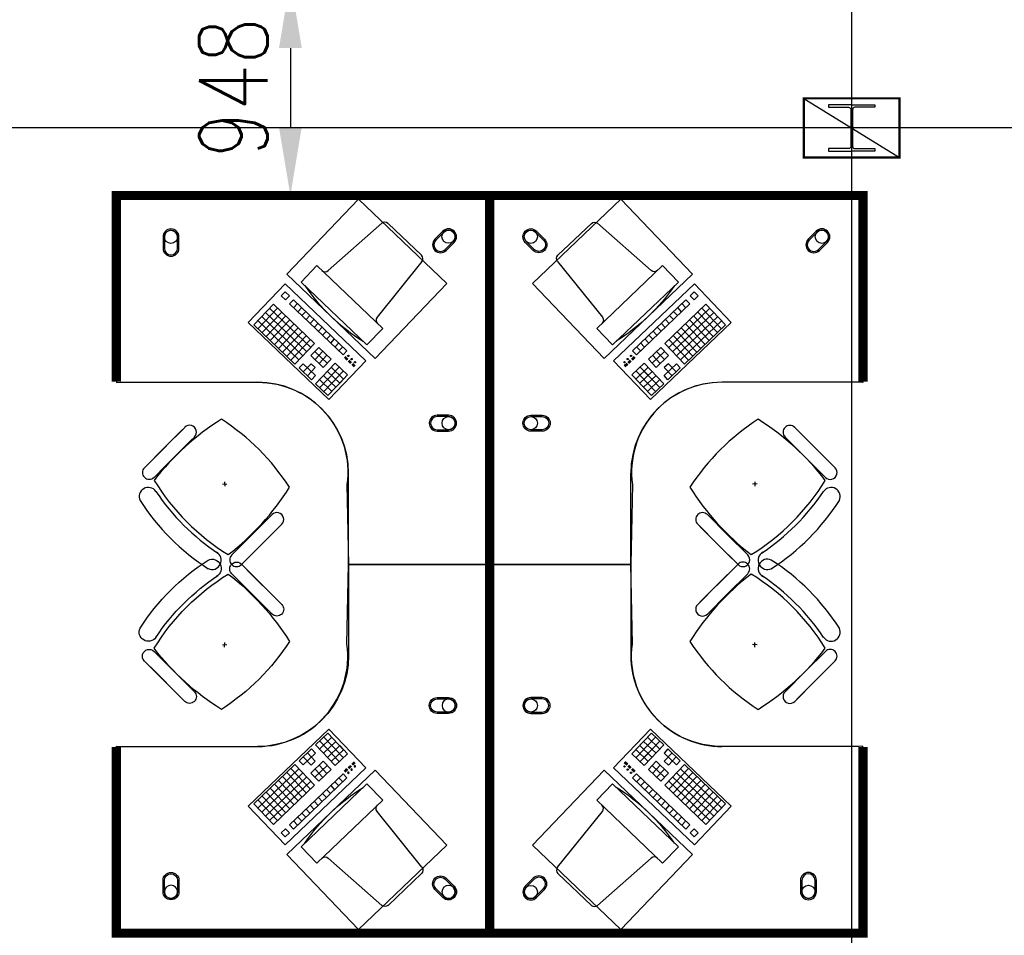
# Model space of a CAD drawing. Header units: millimetres. Extents: x -312551 to 250764, y -35891 to 59426.
# Tile 203 of 256: x -56665 to -52340, y 40463 to 44485. Entities that reach past the tile are written whole.
import ezdxf

# ---------------------------------------------------------------- set-up
doc = ezdxf.new("R2010")
doc.units = ezdxf.units.MM
doc.header["$LTSCALE"] = 2.5
for name, color, linetype in [('FO-00 - FURN$0$FURNITURE', 22, 'Continuous'), ('FO-00 - FURN$0$SP-01$0$FIT-OUT$0$FURNITURE', 22, 'Continuous'), ('NF ARCH', 4, 'Continuous'), ('NF-AS BUILT', 7, 'Continuous'), ('NF-GRIDS', 252, 'Continuous'), ('NF-Steel columns', 6, 'Continuous')]:
    doc.layers.add(name, color=color, linetype=linetype)
doc.styles.add('ROMANS', font='romans.shx', dxfattribs={"width": 0.8})
doc.dimstyles.new('100NFDIM', dxfattribs={"dimscale": 100, "dimtxt": 3, "dimasz": 3, "dimexe": 1, "dimexo": 1, "dimgap": 1, "dimtad": 1, "dimdec": 0, "dimdsep": 46, "dimtxsty": 'ROMANS', "dimcen": 3, "dimclrd": 4, "dimclre": 4, "dimclrt": 1, "dimaunit": 1, "dimadec": 0, "dimazin": 0, "dimtfac": 1, "dimtdec": 0, "dimtmove": 0, "dimatfit": 3, "dimfxl": 0, "dimtolj": 1, "dimarcsym": 0})

# ---------------------------------------------------------------- blocks, each defined once
blk = doc.blocks.new('FO-00 - FURN$0$SP-01$0$FIT-OUT$0$PC')
at = {"layer": 'FO-00 - FURN$0$SP-01$0$FIT-OUT$0$FURNITURE', "linetype": 'Continuous'}
for p, q in [((241.8, -93.1), (98, -236.8)), ((268.8, -92), (509.4, -294.6)), ((96.9, -263.9), (299.5, -504.5))]:
    blk.add_line(p, q, dxfattribs=at)
blk.add_lwpolyline([(276, -553.9), (346.7, -624.6), (629.5, -341.8), (558.8, -271)], close=True, dxfattribs=at)
for centre, radius, start, end in [((255.9, -107.2), 20, 49.8991, 135), ((112.2, -251), 20, 135, 220.1009), ((522.3, -279.3), 20, 229.8991, 315), ((-109.9, 114.8), 864, 303.1779, 326.8221), ((284.2, -517.4), 20, 315, 40.1009)]:
    blk.add_arc(centre, radius, start, end, dxfattribs=at)
blk = doc.blocks.new('desk')
at = {"layer": 'FO-00 - FURN$0$FURNITURE', "extrusion": (6.58823e-06, 1.6454e-07, 1)}
blk.add_line((184739.1, 75571.8, 0), (184169.1, 75571.7, 0), dxfattribs=at)
at = {"layer": 'FO-00 - FURN$0$FURNITURE'}
for p, q in [((184170.2, 75552.8), (184170.2, 74952.8)), ((183794.8, 75449.6), (183883.4, 75361)), ((183690.8, 75399.2), (183690.9, 75399.1)), ((183752.3, 75407.1), (183840.9, 75318.5)), ((183962.2, 75282.1), (183820.8, 75423.5)), ((183919.8, 75239.7), (183778.4, 75381.1)), ((183972, 75272.4), (183883.4, 75361)), ((183929.5, 75229.9), (183840.9, 75318.5)), ((183733.3, 75097.7), (183713.3, 75096.7)), ((183723.8, 75107.2), (183722.8, 75087.2)), ((183411.4, 75066.2), (183500, 74977.6)), ((183369, 75023.8), (183457.6, 74935.2)), ((183536.4, 74856.3), (183395, 74997.7)), ((183588.6, 74889), (183500, 74977.6)), ((184094.3, 74639.5), (184432.6, 74994)), ((184422.6, 74969), (184250, 74788.2)), ((184422.6, 74969), (184513, 74882.8)), ((184422.6, 74969), (184513, 74882.8)), ((184422.6, 74969), (184513, 74882.8)), ((184432.6, 74994), (184602.6, 74831.8)), ((184432.6, 74994), (184602.6, 74831.8)), ((184432.6, 74994), (184602.6, 74831.8)), ((183546.2, 74846.6), (183457.6, 74935.2)), ((184440.7, 74951.8), (184268.1, 74770.9)), ((184458.7, 74934.5), (184286.2, 74753.7)), ((184476.8, 74917.3), (184304.2, 74736.4)), ((184370.8, 74914.8), (184461.2, 74828.5)), ((184388.1, 74932.9), (184478.5, 74846.6)), ((184405.3, 74951), (184495.7, 74864.7)), ((184494.9, 74900), (184322.3, 74719.1)), ((184336.3, 74878.6), (184426.7, 74792.3)), ((184513, 74882.8), (184340.4, 74701.9)), ((184353.5, 74896.7), (184444, 74810.4)), ((184602.6, 74831.8), (184264.3, 74477.3)), ((184284.5, 74824.4), (184374.9, 74738.1)), ((184301.8, 74842.4), (184392.2, 74756.1)), ((184319, 74860.5), (184409.5, 74774.2)), ((184549.2, 74848.2), (184531.9, 74830.1)), ((184531.9, 74830.1), (184550, 74812.9)), ((184549.2, 74848.2), (184567.3, 74831)), ((184549.2, 74848.2), (184567.3, 74831)), ((184549.2, 74848.2), (184567.3, 74831)), ((184567.3, 74831), (184550, 74812.9)), ((184250, 74788.2), (184340.4, 74701.9)), ((184267.2, 74806.3), (184357.7, 74720)), ((184514.7, 74812.1), (184290.3, 74576.9)), ((184532.7, 74794.8), (184308.4, 74559.7)), ((184497.4, 74794), (184515.5, 74776.7)), ((184514.7, 74812.1), (184532.7, 74794.8)), ((184232.7, 74770.1), (184180.9, 74715.8)), ((184250.8, 74752.8), (184199, 74698.6)), ((184215.5, 74752), (184251.6, 74717.5)), ((184232.7, 74770.1), (184250.8, 74752.8)), ((184445.6, 74739.7), (184463.7, 74722.5)), ((184462.9, 74757.8), (184481, 74740.5)), ((184480.1, 74775.9), (184498.2, 74758.6)), ((184163.7, 74697.8), (184111.9, 74643.5)), ((184163.7, 74697.8), (184254.1, 74611.5)), ((184180.9, 74715.8), (184199, 74698.6)), ((184198.2, 74733.9), (184234.4, 74699.4)), ((184251.6, 74717.5), (184234.4, 74699.4)), ((184287, 74718.3), (184235.2, 74664.1)), ((184305.1, 74701.1), (184253.3, 74646.8)), ((184269.7, 74700.2), (184305.9, 74665.7)), ((184287, 74718.3), (184323.2, 74683.8)), ((184411.1, 74703.5), (184429.2, 74686.3)), ((184428.4, 74721.6), (184446.5, 74704.4)), ((184129.2, 74661.6), (184201.5, 74592.5)), ((184181.8, 74680.5), (184130, 74626.2)), ((184146.4, 74679.7), (184218.8, 74610.6)), ((184199.9, 74663.2), (184148.1, 74609)), ((184235.2, 74664.1), (184271.4, 74629.5)), ((184252.5, 74682.1), (184288.6, 74647.6)), ((184323.2, 74683.8), (184271.4, 74629.5)), ((184376.6, 74667.4), (184394.7, 74650.1)), ((184393.8, 74685.5), (184411.9, 74668.2)), ((184264.3, 74477.3), (184094.3, 74639.5)), ((184111.9, 74643.5), (184184.3, 74574.5)), ((184217.9, 74646), (184166.2, 74591.7)), ((184217.9, 74646), (184166.2, 74591.7)), ((184183.4, 74609.8), (184219.6, 74575.3)), ((184236, 74628.7), (184184.3, 74574.5)), ((184236, 74628.7), (184184.3, 74574.5)), ((184200.7, 74627.9), (184236.9, 74593.4)), ((184254.1, 74611.5), (184202.3, 74557.2)), ((184324.8, 74613.1), (184342.9, 74595.9)), ((184342.1, 74631.2), (184360.2, 74613.9)), ((184359.3, 74649.3), (184377.4, 74632)), ((184166.2, 74591.7), (184202.3, 74557.2)), ((184278.6, 74571.2), (184267.6, 74559.7)), ((184280.1, 74569.9), (184269.1, 74558.3)), ((184281.5, 74568.5), (184270.5, 74557)), ((184283, 74567.1), (184272, 74555.6)), ((184290.3, 74576.9), (184308.4, 74559.7)), ((184307.5, 74595), (184325.6, 74577.8)), ((183370.2, 74552.8), (183770.2, 74552.8)), ((183370.2, 73952.8), (183370.2, 74552.8)), ((184248.1, 74538.9), (184237.6, 74527.9)), ((184249.5, 74537.5), (184239.1, 74526.5)), ((184251, 74536.1), (184240.5, 74525.1)), ((184252.4, 74534.7), (184241.9, 74523.8)), ((184262.7, 74554.2), (184253.1, 74544.1)), ((184264.1, 74552.8), (184254.5, 74542.7)), ((184265.6, 74551.4), (184256, 74541.3)), ((184267, 74550), (184257.4, 74540))]:
    blk.add_line(p, q, dxfattribs=at)
at = {"layer": 'FO-00 - FURN$0$FURNITURE', "const_width": 40}
blk.add_lwpolyline([(183370.2, 73932.8), (184990.2, 73932.8), (184990.2, 75572.7), (184172.4, 75572.7)], dxfattribs=at)
at = {"layer": 'FO-00 - FURN$0$FURNITURE', "elevation": 0}
blk.add_lwpolyline([(184169, 75571.8), (184170.2, 74952.8, -0.455459), (183720.2, 74559.7), (183370.2, 74552.8), (183370.2, 73932.8), (184990.2, 73932.8), (184990.2, 75572.7)], format="xyb", close=True, dxfattribs=at)
at = {"layer": 'FO-00 - FURN$0$FURNITURE'}
for points in [[(184758.5, 75367.8, 1), (184758.5, 75297.8), (184808.5, 75297.8, 1), (184808.5, 75367.8)], [(184758.5, 75361.8, 1), (184758.5, 75303.8), (184808.5, 75303.8, 1), (184808.5, 75361.8)], [(184025.2, 74163.3, 1), (183955.2, 74163.3), (183955.2, 74113.3, 1), (184025.2, 74113.3)], [(184019.2, 74163.3, 1), (183961.2, 74163.3), (183961.2, 74113.3, 1), (184019.2, 74113.3)], [(184798.7, 74173.6, 1), (184749.2, 74124.1), (184784.5, 74088.8, 1), (184834, 74138.2)], [(184794.4, 74169.4, 1), (184753.4, 74128.3), (184788.8, 74093, 1), (184829.8, 74134)]]:
    blk.add_lwpolyline(points, format="xyb", close=True, dxfattribs=at)
blk.add_lwpolyline([(184644.1, 74823.3), (184274.1, 74435.5), (184604, 74120.7), (184974, 74508.5)], close=True, dxfattribs=at)
for centre, radius in [((184808.5, 75332.8), 29), ((184257.9, 74524.9), 3), ((184271.7, 74539.4), 3), ((184285.5, 74553.8), 3), ((183990.2, 74113.3), 29), ((184809.3, 74113.5), 29)]:
    blk.add_circle(centre, radius, dxfattribs=at)
for centre, radius, start, end in [((184191.8, 74628.2), 1000, 122.7873, 147.213), ((183667.5, 75432.3), 40.4, 305.2098, 115.0684), ((183773.6, 75428.4), 30, 45.0002, 225.0002), ((184263.2, 74555.3), 1000, 121.6104, 148.2587), ((184249.1, 74569.4), 1000, 123.9367, 146.1444), ((183051.9, 74513.2), 1127.4, 32.0604, 52.4457), ((183950.8, 75251.2), 30, 225.0002, 45.0002), ((183387.8, 75152.6), 40.4, 154.932, 331.9801), ((183166.2, 75652.4), 1000, 302.8675, 327.2662), ((183390.2, 75045), 30, 45.0002, 225.0002), ((184306.9, 75768.2), 1127.4, 217.5276, 237.9656), ((183770.2, 74952.8), 400, 270.0002, 0.0002), ((183567.4, 74867.8), 30, 225.0002, 45.0002)]:
    blk.add_arc(centre, radius, start, end, dxfattribs=at)
at = {"layer": 'FO-00 - FURN$0$FURNITURE', "rotation": 181.3405219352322}
blk.add_blockref('FO-00 - FURN$0$SP-01$0$FIT-OUT$0$PC', (184971.6, 74145.1), dxfattribs=at)
blk = doc.blocks.new('*D216')
at = {"color": 4, "lineweight": -2, "ltscale": 500000}
for p, q in [((-55407.2, 44660.7), (-55575.6, 44660.7)), ((-55475.6, 44360.7), (-55475.6, 44012.5)), ((-55407.2, 43712.5), (-55575.6, 43712.5))]:
    blk.add_line(p, q, dxfattribs=at)
at = {"color": 4, "ltscale": 500000}
for points in [[(-55525.6, 44360.7), (-55425.6, 44360.7), (-55475.6, 44660.7)], [(-55525.6, 44012.5), (-55425.6, 44012.5), (-55475.6, 43712.5)]]:
    blk.add_solid(points, dxfattribs=at)
at = {"layer": 'Defpoints', "color": 0, "ltscale": 500000}
for p in [(-55307.2, 44660.7, 0), (-55475.6, 43712.5), (-55307.2, 43712.5, 0)]:
    blk.add_point(p, dxfattribs=at)
at = {"color": 1, "ltscale": 500000, "insert": (-55725.6, 44186.6), "char_height": 300, "attachment_point": 5, "rotation": 90, "style": 'ROMANS'}
blk.add_mtext('\\A1;948', dxfattribs=at)

msp = doc.modelspace()

# ---------------------------------------------------------------- linework, layer by layer
at = {"layer": 'FO-00 - FURN$0$FURNITURE', "color": 8, "extrusion": (1.6454e-07, 6.58823e-06, 1)}
msp.add_line((-52961, 43461.5, 0), (-52961.1, 42891.5, 0), dxfattribs=at)
at = {"layer": 'FO-00 - FURN$0$FURNITURE', "color": 8}
for p, q in [((-53701, 43325, 0), (-54055.5, 42986.7, 0)), ((-53538.7, 43154.9, 0), (-53701, 43325, 0)), ((-53538.7, 43154.9, 0), (-53701, 43325, 0)), ((-53538.7, 43154.9, 0), (-53701, 43325, 0)), ((-53738, 43255.1, 0), (-53973.1, 43030.7, 0)), ((-53720.7, 43237, 0), (-53738, 43255.1, 0)), ((-53701.8, 43289.6, 0), (-53719.9, 43272.4, 0)), ((-53702.6, 43254.3, 0), (-53719.9, 43272.4, 0)), ((-53684.5, 43271.5, 0), (-53702.6, 43254.3, 0)), ((-53684.5, 43271.5, 0), (-53701.8, 43289.6, 0)), ((-53684.5, 43271.5, 0), (-53701.8, 43289.6, 0)), ((-53684.5, 43271.5, 0), (-53701.8, 43289.6, 0)), ((-53720.7, 43237, 0), (-53955.8, 43012.6, 0)), ((-53650, 43235.4, 0), (-53830.9, 43062.8, 0)), ((-53632.8, 43217.3, 0), (-53813.6, 43044.7, 0)), ((-53756.9, 43202.5, 0), (-53774.1, 43220.6, 0)), ((-53738.8, 43219.7, 0), (-53756.1, 43237.8, 0)), ((-53581.8, 43127.7, 0), (-53668.1, 43218.1, 0)), ((-53563.7, 43144.9, 0), (-53650, 43235.4, 0)), ((-53563.7, 43144.9, 0), (-53650, 43235.4, 0)), ((-53563.7, 43144.9, 0), (-53650, 43235.4, 0)), ((-53811.1, 43150.7, 0), (-53828.4, 43168.8, 0)), ((-53793.1, 43168, 0), (-53810.3, 43186.1, 0)), ((-53615.5, 43199.2, 0), (-53796.4, 43026.6, 0)), ((-53775, 43185.2, 0), (-53792.2, 43203.3, 0)), ((-53598.2, 43181.1, 0), (-53779.1, 43008.5, 0)), ((-53636.1, 43075.9, 0), (-53722.4, 43166.3, 0)), ((-53618, 43093.1, 0), (-53704.3, 43183.6, 0)), ((-53599.9, 43110.4, 0), (-53686.2, 43200.8, 0)), ((-53893.2, 42816.7, 0), (-53538.7, 43154.9, 0)), ((-53847.3, 43116.2, 0), (-53864.6, 43134.3, 0)), ((-53829.2, 43133.4, 0), (-53846.5, 43151.5, 0)), ((-53581, 43163, 0), (-53761.9, 42990.4, 0)), ((-53672.2, 43041.4, 0), (-53758.5, 43131.8, 0)), ((-53563.7, 43144.9, 0), (-53744.6, 42972.3, 0)), ((-53654.2, 43058.6, 0), (-53740.5, 43149.1, 0)), ((-53901.6, 43064.4, 0), (-53918.8, 43082.5, 0)), ((-53883.5, 43081.7, 0), (-53900.8, 43099.8, 0)), ((-53865.4, 43098.9, 0), (-53882.7, 43117, 0)), ((-53726.5, 42989.6, 0), (-53812.8, 43080, 0)), ((-53708.4, 43006.8, 0), (-53794.7, 43097.3, 0)), ((-53690.3, 43024.1, 0), (-53776.6, 43114.5, 0)), ((-53937.8, 43029.9, 0), (-53955, 43048, 0)), ((-53919.7, 43047.2, 0), (-53936.9, 43065.2, 0)), ((-53849, 43045.5, 0), (-53903.2, 42993.7, 0)), ((-53814.5, 43009.3, 0), (-53849, 43045.5, 0)), ((-53744.6, 42972.3, 0), (-53830.9, 43062.8, 0)), ((-53965.7, 43005.3, 0), (-53977.2, 42994.3, 0)), ((-53964.3, 43003.9, 0), (-53975.8, 42992.9, 0)), ((-53962.9, 43002.4, 0), (-53974.4, 42991.4, 0)), ((-53955.8, 43012.6, 0), (-53973.1, 43030.7, 0)), ((-53961.5, 43001, 0), (-53973.1, 42990, 0)), ((-53868.7, 42957.5, 0), (-53903.2, 42993.7, 0)), ((-53831.7, 43027.4, 0), (-53886, 42975.6, 0)), ((-53850.6, 42974.8, 0), (-53885.1, 43011, 0)), ((-53814.5, 43009.3, 0), (-53868.7, 42957.5, 0)), ((-53832.5, 42992.1, 0), (-53867.1, 43028.2, 0)), ((-54055.5, 42986.7, 0), (-53893.2, 42816.7, 0)), ((-53998.1, 42974.7, 0), (-54009, 42964.3, 0)), ((-53996.7, 42973.3, 0), (-54007.6, 42962.8, 0)), ((-53995.3, 42971.9, 0), (-54006.2, 42961.4, 0)), ((-53993.9, 42970.4, 0), (-54004.9, 42959.9, 0)), ((-53982.8, 42989.3, 0), (-53992.8, 42979.7, 0)), ((-53981.4, 42987.9, 0), (-53991.4, 42978.3, 0)), ((-53980, 42986.4, 0), (-53990.1, 42976.8, 0)), ((-53978.6, 42985, 0), (-53988.7, 42975.4, 0)), ((-53921.3, 42976.5, 0), (-53975.6, 42924.7, 0)), ((-53904.1, 42958.4, 0), (-53958.3, 42906.6, 0)), ((-53904.1, 42958.4, 0), (-53958.3, 42906.6, 0)), ((-53904.9, 42923, 0), (-53939.4, 42959.2, 0)), ((-53835, 42886, 0), (-53921.3, 42976.5, 0)), ((-53779.9, 42973.2, 0), (-53834.2, 42921.4, 0)), ((-53815.3, 42974, 0), (-53833.4, 42956.7, 0)), ((-53798.9, 42920.5, 0), (-53833.4, 42956.7, 0)), ((-53762.7, 42955.1, 0), (-53816.9, 42903.3, 0)), ((-53780.8, 42937.8, 0), (-53815.3, 42974, 0)), ((-53762.7, 42955.1, 0), (-53779.9, 42973.2, 0)), ((-53941.1, 42888.5, 0), (-53975.6, 42924.7, 0)), ((-53889.3, 42834.3, 0), (-53958.3, 42906.6, 0)), ((-53923, 42905.8, 0), (-53957.5, 42941.9, 0)), ((-53886.8, 42940.3, 0), (-53941.1, 42888.5, 0)), ((-53886.8, 42940.3, 0), (-53941.1, 42888.5, 0)), ((-53871.2, 42851.5, 0), (-53940.2, 42923.9, 0)), ((-53869.5, 42922.2, 0), (-53923.8, 42870.4, 0)), ((-53853.1, 42868.8, 0), (-53922.1, 42941.1, 0)), ((-53816.9, 42903.3, 0), (-53834.2, 42921.4, 0)), ((-53852.3, 42904.1, 0), (-53906.5, 42852.3, 0)), ((-53835, 42886, 0), (-53889.3, 42834.3, 0)), ((-52980, 42892.5, 0), (-53580, 42892.5, 0)), ((-53260.4, 42694.3, 0), (-53171.8, 42605.7, 0)), ((-53302.8, 42651.9, 0), (-53214.2, 42563.3, 0)), ((-53250.7, 42684.6, 0), (-53109.3, 42543.2, 0)), ((-53293.1, 42642.2, 0), (-53151.7, 42500.7, 0)), ((-53083.2, 42517.1, 0), (-53171.8, 42605.7, 0)), ((-53125.6, 42474.7, 0), (-53214.2, 42563.3, 0)), ((-53980, 42092.5, 0), (-53980, 42492.5, 0)), ((-53425.6, 42446.2, 0), (-53445.6, 42445.2, 0)), ((-53435.1, 42455.7, 0), (-53436.1, 42435.7, 0)), ((-53133.5, 42413.1, 0), (-53133.7, 42413.2, 0)), ((-53643.8, 42310.9, 0), (-53555.2, 42222.3, 0)), ((-53686.2, 42268.5, 0), (-53597.6, 42179.9, 0)), ((-53676.5, 42258.8, 0), (-53535, 42117.4, 0)), ((-53466.6, 42133.7, 0), (-53555.2, 42222.3, 0)), ((-53509, 42091.3, 0), (-53597.6, 42179.9, 0)), ((-54580, 42092.6, 0), (-53980, 42092.6, 0)), ((-54580, 42092.5, 0), (-53980, 42092.5, 0)), ((-53980, 42092.6, 0), (-53980, 41692.6, 0)), ((-53509, 42093.8, 0), (-53597.6, 42005.2, 0)), ((-53676.5, 41926.3, 0), (-53535, 42067.7, 0)), ((-53466.6, 42051.3, 0), (-53555.2, 41962.7, 0)), ((-53686.2, 41916.6, 0), (-53597.6, 42005.2, 0)), ((-53643.8, 41874.1, 0), (-53555.2, 41962.7, 0)), ((-53425.6, 41738.9, 0), (-53445.6, 41739.9, 0)), ((-53435.1, 41729.4, 0), (-53436.1, 41749.4, 0)), ((-53133.5, 41772, 0), (-53133.7, 41771.9, 0)), ((-53125.6, 41710.4, 0), (-53214.2, 41621.8, 0)), ((-53293.1, 41542.9, 0), (-53151.7, 41684.4, 0)), ((-53083.2, 41668, 0), (-53171.8, 41579.4, 0)), ((-53302.8, 41533.2, 0), (-53214.2, 41621.8, 0)), ((-53250.7, 41500.5, 0), (-53109.3, 41641.9, 0)), ((-53260.4, 41490.8, 0), (-53171.8, 41579.4, 0)), ((-54055.5, 41198.4, 0), (-53893.2, 41368.4, 0)), ((-53889.3, 41350.8, 0), (-53958.3, 41278.5, 0)), ((-53893.2, 41368.4, 0), (-53538.7, 41030.1, 0)), ((-53835, 41299.1, 0), (-53889.3, 41350.8, 0)), ((-53871.2, 41333.6, 0), (-53940.2, 41261.2, 0)), ((-53869.5, 41262.9, 0), (-53923.8, 41314.7, 0)), ((-53853.1, 41316.3, 0), (-53922.1, 41244, 0)), ((-53852.3, 41281, 0), (-53906.5, 41332.8, 0)), ((-53941.1, 41296.6, 0), (-53975.6, 41260.4, 0)), ((-53904.1, 41226.7, 0), (-53958.3, 41278.5, 0)), ((-53904.1, 41226.7, 0), (-53958.3, 41278.5, 0)), ((-53923, 41279.3, 0), (-53957.5, 41243.1, 0)), ((-53886.8, 41244.8, 0), (-53941.1, 41296.6, 0)), ((-53886.8, 41244.8, 0), (-53941.1, 41296.6, 0)), ((-53904.9, 41262.1, 0), (-53939.4, 41225.9, 0)), ((-53835, 41299.1, 0), (-53921.3, 41208.6, 0)), ((-53816.9, 41281.8, 0), (-53834.2, 41263.7, 0)), ((-53779.9, 41211.9, 0), (-53834.2, 41263.7, 0)), ((-53798.9, 41264.5, 0), (-53833.4, 41228.4, 0)), ((-53762.7, 41230, 0), (-53816.9, 41281.8, 0)), ((-52980, 41292.6, 0), (-53580, 41292.6, 0)), ((-53998.1, 41210.3, 0), (-54009, 41220.8, 0)), ((-53996.7, 41211.8, 0), (-54007.6, 41222.2, 0)), ((-53995.3, 41213.2, 0), (-54006.2, 41223.7, 0)), ((-53993.9, 41214.7, 0), (-54004.9, 41225.1, 0)), ((-53921.3, 41208.6, 0), (-53975.6, 41260.4, 0)), ((-53868.7, 41227.5, 0), (-53903.2, 41191.4, 0)), ((-53814.5, 41175.8, 0), (-53868.7, 41227.5, 0)), ((-53815.3, 41211.1, 0), (-53833.4, 41228.4, 0)), ((-53780.8, 41247.3, 0), (-53815.3, 41211.1, 0)), ((-53762.7, 41230, 0), (-53779.9, 41211.9, 0)), ((-53701, 40860.1, 0), (-54055.5, 41198.4, 0)), ((-53982.8, 41195.8, 0), (-53992.8, 41205.3, 0)), ((-53981.4, 41197.2, 0), (-53991.4, 41206.8, 0)), ((-53980, 41198.6, 0), (-53990.1, 41208.2, 0)), ((-53978.6, 41200.1, 0), (-53988.7, 41209.7, 0)), ((-53965.7, 41179.8, 0), (-53977.2, 41190.8, 0)), ((-53964.3, 41181.2, 0), (-53975.8, 41192.2, 0)), ((-53962.9, 41182.7, 0), (-53974.4, 41193.7, 0)), ((-53961.5, 41184.1, 0), (-53973.1, 41195.1, 0)), ((-53849, 41139.6, 0), (-53903.2, 41191.4, 0)), ((-53831.7, 41157.7, 0), (-53886, 41209.5, 0)), ((-53850.6, 41210.3, 0), (-53885.1, 41174.1, 0)), ((-53832.5, 41193, 0), (-53867.1, 41156.9, 0)), ((-53814.5, 41175.8, 0), (-53849, 41139.6, 0)), ((-53744.6, 41212.8, 0), (-53830.9, 41122.3, 0)), ((-53726.5, 41195.5, 0), (-53812.8, 41105.1, 0)), ((-53708.4, 41178.2, 0), (-53794.7, 41087.8, 0)), ((-53598.2, 41004, 0), (-53779.1, 41176.6, 0)), ((-53581, 41022.1, 0), (-53761.9, 41194.7, 0)), ((-53563.7, 41040.2, 0), (-53744.6, 41212.8, 0)), ((-53955.8, 41172.5, 0), (-53973.1, 41154.4, 0)), ((-53738, 40930, 0), (-53973.1, 41154.4, 0)), ((-53720.7, 40948.1, 0), (-53955.8, 41172.5, 0)), ((-53937.8, 41155.2, 0), (-53955, 41137.1, 0)), ((-53919.7, 41137.9, 0), (-53936.9, 41119.9, 0)), ((-53632.8, 40967.8, 0), (-53813.6, 41140.4, 0)), ((-53615.5, 40985.9, 0), (-53796.4, 41158.5, 0)), ((-53690.3, 41161, 0), (-53776.6, 41070.6, 0)), ((-53672.2, 41143.7, 0), (-53758.5, 41053.3, 0)), ((-53901.6, 41120.7, 0), (-53918.8, 41102.6, 0)), ((-53883.5, 41103.4, 0), (-53900.8, 41085.3, 0)), ((-53650, 40949.7, 0), (-53830.9, 41122.3, 0)), ((-53654.2, 41126.5, 0), (-53740.5, 41036, 0)), ((-53636.1, 41109.2, 0), (-53722.4, 41018.8, 0)), ((-53618, 41092, 0), (-53704.3, 41001.5, 0)), ((-53865.4, 41086.2, 0), (-53882.7, 41068.1, 0)), ((-53847.3, 41068.9, 0), (-53864.6, 41050.8, 0)), ((-53829.2, 41051.6, 0), (-53846.5, 41033.6, 0)), ((-53599.9, 41074.7, 0), (-53686.2, 40984.3, 0)), ((-53581.8, 41057.4, 0), (-53668.1, 40967, 0)), ((-53811.1, 41034.4, 0), (-53828.4, 41016.3, 0)), ((-53793.1, 41017.1, 0), (-53810.3, 40999, 0)), ((-53538.7, 41030.1, 0), (-53701, 40860.1, 0)), ((-53538.7, 41030.1, 0), (-53701, 40860.1, 0)), ((-53538.7, 41030.1, 0), (-53701, 40860.1, 0)), ((-53563.7, 41040.2, 0), (-53650, 40949.7, 0)), ((-53563.7, 41040.2, 0), (-53650, 40949.7, 0)), ((-53563.7, 41040.2, 0), (-53650, 40949.7, 0)), ((-53775, 40999.9, 0), (-53792.2, 40981.8, 0)), ((-53756.9, 40982.6, 0), (-53774.1, 40964.5, 0)), ((-53738.8, 40965.3, 0), (-53756.1, 40947.3, 0)), ((-53720.7, 40948.1, 0), (-53738, 40930, 0)), ((-53702.6, 40930.8, 0), (-53719.9, 40912.7, 0)), ((-53684.5, 40913.6, 0), (-53702.6, 40930.8, 0)), ((-53701.8, 40895.5, 0), (-53719.9, 40912.7, 0)), ((-53684.5, 40913.6, 0), (-53701.8, 40895.5, 0)), ((-53684.5, 40913.6, 0), (-53701.8, 40895.5, 0)), ((-53684.5, 40913.6, 0), (-53701.8, 40895.5, 0))]:
    msp.add_line(p, q, dxfattribs=at)
at = {"layer": 'FO-00 - FURN$0$FURNITURE', "color": 8, "extrusion": (1.6454e-07, -6.58823e-06, 1)}
msp.add_line((-52961, 40723.6, 0), (-52961.1, 41293.6, 0), dxfattribs=at)
at = {"layer": 'FO-00 - FURN$0$FURNITURE', "color": 8, "const_width": 40, "elevation": 0}
for points in [[(-54600, 42092.5), (-54600, 43712.5), (-52960.1, 43712.5), (-52960.1, 42894.7)], [(-54600, 42092.6), (-54600, 40472.6), (-52960.1, 40472.6), (-52960.1, 41290.3)]]:
    msp.add_lwpolyline(points, dxfattribs=at)
at = {"layer": 'FO-00 - FURN$0$FURNITURE', "color": 8, "elevation": 0}
for points in [[(-52961, 42891.3), (-53580, 42892.5, 0.455459), (-53973.1, 42442.6), (-53980, 42092.5), (-54600, 42092.5), (-54600, 43712.5), (-52960.1, 43712.5)], [(-54359.2, 43521, -1), (-54408.7, 43471.5), (-54444, 43506.9, -1), (-54394.5, 43556.4)], [(-54363.4, 43516.8, -1), (-54404.4, 43475.7), (-54439.8, 43511.1, -1), (-54398.8, 43552.1)], [(-53200.9, 43521, 1), (-53151.4, 43471.5), (-53116.1, 43506.9, 1), (-53165.6, 43556.4)], [(-53196.7, 43516.8, 1), (-53155.7, 43475.7), (-53120.3, 43511.1, 1), (-53161.3, 43552.1)], [(-54369.4, 42747.5, -1), (-54369.4, 42677.5), (-54419.4, 42677.5, -1), (-54419.4, 42747.5)], [(-54369.4, 42741.5, -1), (-54369.4, 42683.5), (-54419.4, 42683.5, -1), (-54419.4, 42741.5)], [(-52961, 41293.8), (-53580, 41292.6, -0.455459), (-53973.1, 41742.5), (-53980, 42092.6), (-54600, 42092.6), (-54600, 40472.6), (-52960.1, 40472.6)], [(-54369.4, 41437.6, 1), (-54369.4, 41507.6), (-54419.4, 41507.6, 1), (-54419.4, 41437.6)], [(-54369.4, 41443.6, 1), (-54369.4, 41501.6), (-54419.4, 41501.6, 1), (-54419.4, 41443.6)], [(-54359.2, 40664.1, 1), (-54408.7, 40713.6), (-54444, 40678.2, 1), (-54394.5, 40628.7)], [(-54363.4, 40668.3, 1), (-54404.4, 40709.4), (-54439.8, 40674, 1), (-54398.8, 40633)], [(-53165, 40704.3, 1), (-53235, 40704.3), (-53235, 40654.3, 1), (-53165, 40654.3)], [(-53171, 40704.3, 1), (-53229, 40704.3), (-53229, 40654.3, 1), (-53171, 40654.3)]]:
    msp.add_lwpolyline(points, format="xyb", close=True, dxfattribs=at)
for points in [[(-53709.5, 43366.5), (-54097.3, 42996.4), (-54412.1, 43326.3), (-54024.3, 43696.3)], [(-53709.5, 40818.6), (-54097.3, 41188.7), (-54412.1, 40858.8), (-54024.3, 40488.7)]]:
    msp.add_lwpolyline(points, close=True, dxfattribs=at)
at = {"layer": 'FO-00 - FURN$0$FURNITURE', "color": 8}
for centre, radius in [((-54419.3, 43531.6, 0), 29), ((-53140.8, 43531.6, 0), 29), ((-53993.4, 42994.1, 0), 3), ((-53978.9, 43007.9, 0), 3), ((-54007.9, 42980.3, 0), 3), ((-54419.4, 42712.5, 0), 29), ((-54419.4, 41472.6, 0), 29), ((-54007.9, 41204.8, 0), 3), ((-53993.4, 41191, 0), 3), ((-53978.9, 41177.2, 0), 3), ((-54419.3, 40653.5, 0), 29), ((-53200, 40654.3, 0), 29)]:
    msp.add_circle(centre, radius, dxfattribs=at)
for centre, radius, start, end in [((-53580, 42492.5, 0), 400, 89.9998, 179.9998), ((-52880.4, 41888.5, 0), 1000, 122.7338, 147.1325), ((-54019.6, 41774.2, 0), 1127.4, 37.5543, 57.9396), ((-53281.6, 42673.1, 0), 30, 44.9998, 224.9998), ((-53104.4, 42495.9, 0), 30, 224.9998, 44.9998), ((-52764.6, 43029.2, 0), 1127.4, 212.0344, 232.4724), ((-53977.4, 42985.6, 0), 1000, 301.7413, 328.3896), ((-53100.5, 42389.8, 0), 40.4, 334.9316, 144.7902), ((-53963.4, 42971.5, 0), 1000, 303.8556, 326.0633), ((-53904.5, 42914.2, 0), 1000, 302.787, 327.2127), ((-53665, 42289.7, 0), 30, 44.9998, 224.9998), ((-53487.8, 42112.5, 0), 30, 224.9998, 44.9998), ((-53380.2, 42110.1, 0), 40.4, 118.0199, 295.068), ((-53487.8, 42072.6, 0), 30, 315.0002, 135.0002), ((-53380.2, 42075, 0), 40.4, 64.932, 241.9801), ((-53904.5, 41270.9, 0), 1000, 32.7873, 57.213), ((-52764.6, 41155.9, 0), 1127.4, 127.5276, 147.9656), ((-53977.4, 41199.5, 0), 1000, 31.6104, 58.2587), ((-53963.4, 41213.6, 0), 1000, 33.9367, 56.1444), ((-53665, 41895.4, 0), 30, 135.0002, 315.0002), ((-53100.5, 41795.3, 0), 40.4, 215.2098, 25.0684), ((-52880.4, 42296.6, 0), 1000, 212.8675, 237.2662), ((-54019.6, 42410.9, 0), 1127.4, 302.0604, 322.4457), ((-53104.4, 41689.2, 0), 30, 315.0002, 135.0002), ((-53580, 41692.6, 0), 400, 180.0002, 270.0002), ((-53281.6, 41512, 0), 30, 135.0002, 315.0002)]:
    msp.add_arc(centre, radius, start, end, dxfattribs=at)
at = {"layer": 'NF-AS BUILT', "color": 8}
msp.add_line((-53220, 44139.5), (-52800, 43879.5), dxfattribs=at)
at = {"layer": 'NF-AS BUILT', "color": 8, "const_width": 10}
msp.add_lwpolyline([(-53220, 44139.5), (-53220, 43879.5), (-52800, 43879.5), (-52800, 44139.5)], close=True, dxfattribs=at)
at = {"layer": 'NF-GRIDS', "color": 8}
for p, q in [((-53010, -31409.4), (-53010, 58409.3)), ((-43443, 44009.5), (-123470.9, 44009.5))]:
    msp.add_line(p, q, dxfattribs=at)
at = {"layer": 'NF-Steel columns', "color": 8}
for points in [[(-53010, 44111.1), (-53111.6, 44111.1), (-53111.6, 44100.1), (-53024.3, 44100.1, -0.414214), (-53013.6, 44089.4), (-53013.6, 43929.6, -0.414214), (-53024.3, 43918.9), (-53111.6, 43918.9), (-53111.6, 43907.9), (-53010, 43907.9)], [(-53010, 44111.1), (-52908.4, 44111.1), (-52908.4, 44100.1), (-52995.6, 44100.1, 0.414214), (-53006.3, 44089.4), (-53006.3, 43929.6, 0.414214), (-52995.6, 43918.9), (-52908.4, 43918.9), (-52908.4, 43907.9), (-53010, 43907.9)]]:
    msp.add_lwpolyline(points, format="xyb", dxfattribs=at)

# ---------------------------------------------------------------- block references
at = {"layer": 'FO-00 - FURN$0$FURNITURE', "color": 8, "extrusion": (6.3055e-29, -2.60602e-30, -1), "zscale": -1, "rotation": 271.3405219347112}
msp.add_blockref('FO-00 - FURN$0$SP-01$0$FIT-OUT$0$PC', (54387.7, 43694, 0), dxfattribs=at)
at = {"layer": 'FO-00 - FURN$0$FURNITURE', "color": 8, "rotation": 91.34052193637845}
msp.add_blockref('FO-00 - FURN$0$SP-01$0$FIT-OUT$0$PC', (-54387.7, 40491.1, 0), dxfattribs=at)
at = {"layer": 'NF ARCH', "color": 8, "rotation": 90}
msp.add_blockref('desk', (19332.8, -141277.6), dxfattribs=at)
at = {"layer": 'NF ARCH', "color": 8, "xscale": -1, "rotation": 90}
msp.add_blockref('desk', (19332.8, 225462.7), dxfattribs=at)

# ---------------------------------------------------------------- dimensions: what is measured, and where the dimension line sits
at = {"color": 8, "ltscale": 500000}
dim = msp.add_linear_dim(base=(-55475.6, 43712.5), p1=(-55307.2, 44660.7, 0), p2=(-55307.2, 43712.5, 0), angle=90, dimstyle='100NFDIM', dxfattribs=at)
dim.commit()
dim.dimension.update_dxf_attribs({"geometry": '*D216', "text_midpoint": (-55725.6, 44186.6)})

doc.saveas('drawing.dxf')
